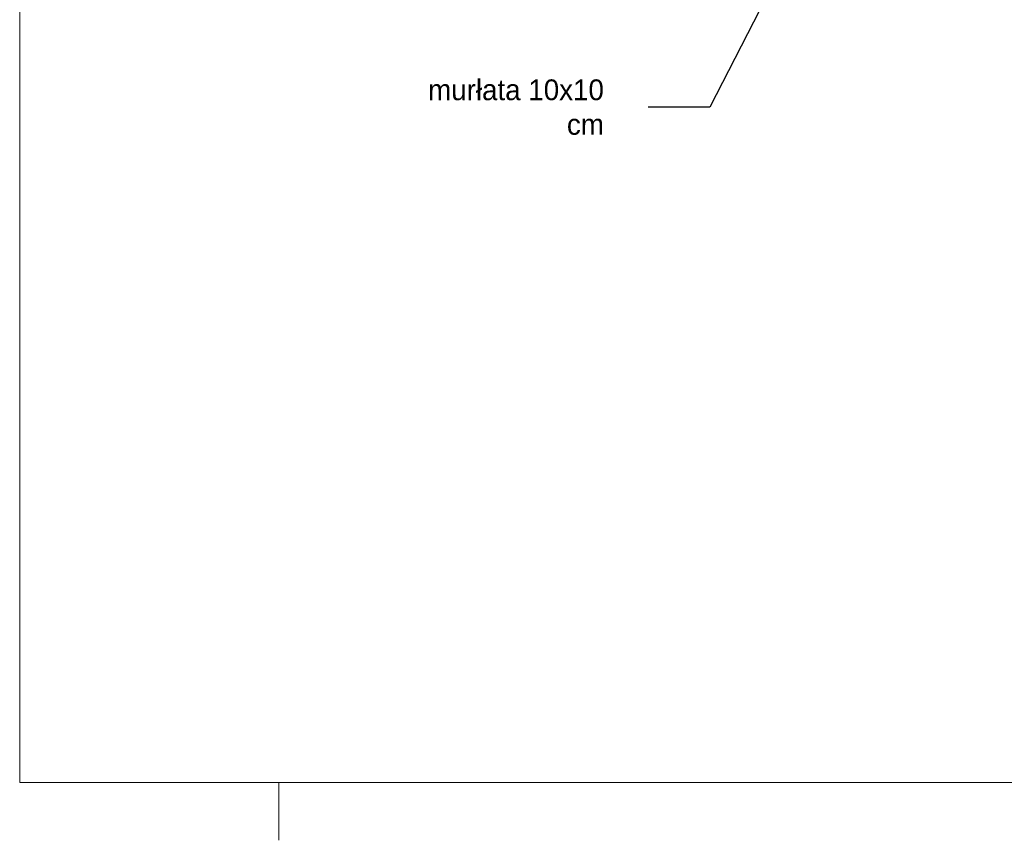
# Model space of a CAD drawing. Extents: x -613240 to -325500, y -25863 to 152403.
# Tile 176 of 254: x -435640 to -427096, y 86953 to 94069. Entities that reach past the tile are written whole.
import ezdxf

# ---------------------------------------------------------------- set-up
doc = ezdxf.new("R2010")
doc.units = 0
doc.header["$MEASUREMENT"] = 0
doc.layers.add('ARCH TABELA_Nr_Pióra__21', color=7, linetype='Continuous', lineweight=9)
doc.layers.add('INWENT OPISY_Nr_Pióra__21', color=7, linetype='Continuous', lineweight=9)
doc.styles.add('GENERATED_STYLE_4', font='txt')
doc.dimstyles.new('GENERATED_STYLE__8', dxfattribs={"dimtxt": 0.18, "dimasz": 182.4, "dimexe": 0.18, "dimexo": 0.0625, "dimgap": 0.09, "dimtad": 0, "dimtih": 1, "dimtoh": 1, "dimdec": 4, "dimzin": 0, "dimdsep": 46, "dimcen": 0.09, "dimadec": 0, "dimazin": 0, "dimtfac": 1, "dimtdec": 4, "dimtmove": 0, "dimatfit": 3, "dimldrblk": 'ARROWHEAD_5', "dimfxl": 0, "dimtolj": 1, "dimtzin": 0, "dimarcsym": 0})

# ---------------------------------------------------------------- blocks, each defined once
blk = doc.blocks.new('ARROWHEAD_5')
at = {"color": 0, "linetype": 'Continuous', "lineweight": 0}
blk.add_line((0, 0), (-1, 0), dxfattribs=at)
blk.add_solid([(-1, 0.2679), (0, 0), (-1, -0.2679), (-1, 0.2679)], dxfattribs=at)

msp = doc.modelspace()

# ---------------------------------------------------------------- linework, layer by layer
at = {"layer": 'ARCH TABELA_Nr_Pióra__21', "linetype": 'Continuous'}
for p, q in [((-435639.9, 115902.6), (-435639.9, 87452.6)), ((-394889.9, 87452.6), (-435639.9, 87452.6)), ((-433389.9, 86952.6), (-433389.9, 87452.6)), ((-433389.9, 86952.6), (-433389.9, 87452.6))]:
    msp.add_line(p, q, dxfattribs=at)

# ---------------------------------------------------------------- texts
at = {"layer": 'INWENT OPISY_Nr_Pióra__21', "linetype": 'Continuous', "insert": (-430570.6, 93309.8), "char_height": 180, "width": 1650.08, "attachment_point": 6, "style": 'GENERATED_STYLE_4'}
msp.add_mtext('{murłata 10x10 cm}', dxfattribs=at)

# ---------------------------------------------------------------- leaders
at = {"layer": 'INWENT OPISY_Nr_Pióra__21', "linetype": 'Continuous', "annotation_type": 0, "has_hookline": 1, "hookline_direction": 1, "text_width": 1337.1}
msp.add_leader([(-428689.8, 95182.6), (-429650.1, 93309.9), (-430185.7, 93309.9)], dimstyle='GENERATED_STYLE__8', dxfattribs=at)

doc.saveas('drawing.dxf')
